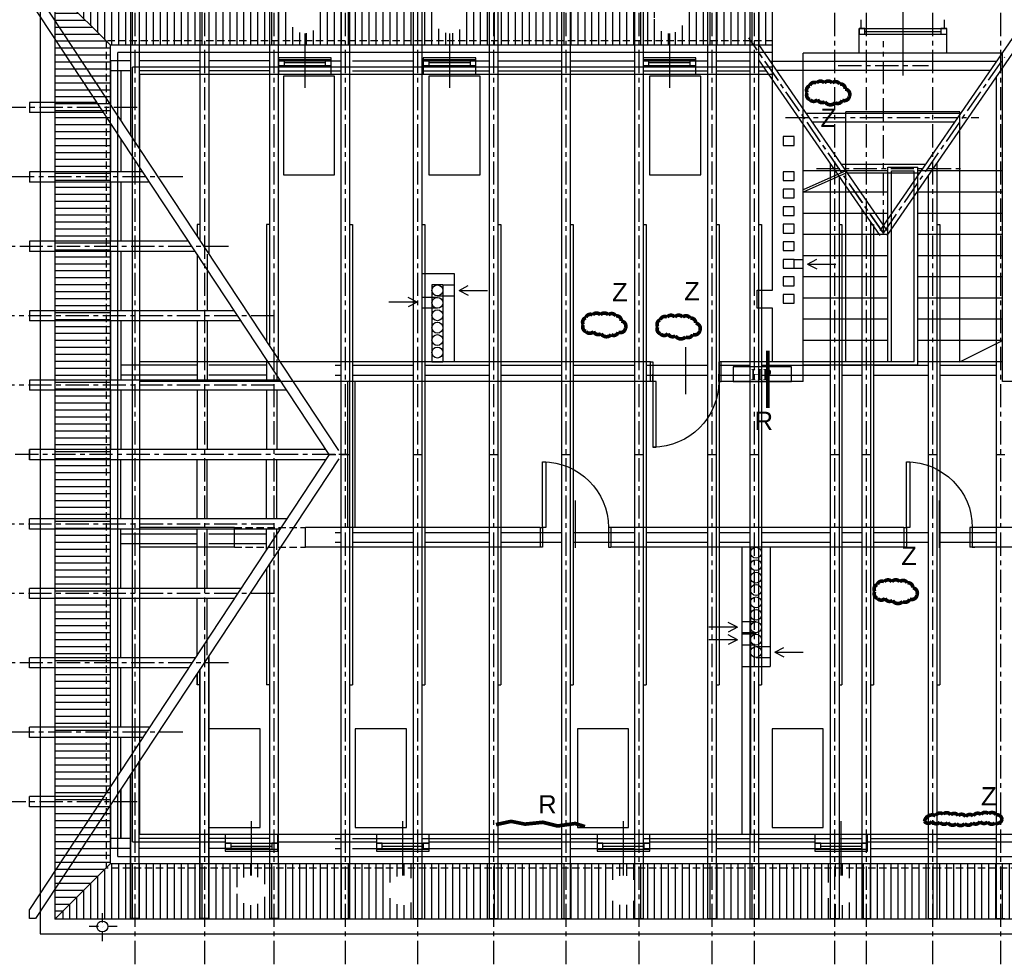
# Model space of a CAD drawing. Header units: millimetres. Extents: x 215282 to 249074, y 9058 to 27069.
# Tile 19 of 51: x 230162 to 231510, y 15009 to 16294. Entities that reach past the tile are written whole.
import ezdxf

# ---------------------------------------------------------------- set-up
doc = ezdxf.new("R2010")
doc.units = ezdxf.units.MM
for name, pattern in [('CENTER', [50.8, 31.75, -6.35, 6.35, -6.35]), ('DASHDOT', [25.4, 12.7, -6.35, 0, -6.35]), ('DASHED', [0.75, 0.5, -0.25])]:
    doc.linetypes.add(name, pattern=pattern)
for name, color, linetype in [('01-HM_podstawowa', 8, 'Continuous'), ('02-HM_osie', 8, 'CENTER'), ('A_inwentaryzacja', 8, 'Continuous'), ('USZKODZENIA', 4, 'Continuous')]:
    doc.layers.add(name, color=color, linetype=linetype)
doc.styles.add('ARIAL', font='arial.ttf')
doc.styles.add('k.f.', font='times.ttf', dxfattribs={"oblique": 10, "height": 15})
pattern_1 = [(90, (14908.996, -9348.186), (-9.525, 0), [])]

# ---------------------------------------------------------------- blocks, each defined once
blk = doc.blocks.new('strzałka')
for q in [(-15.7, -8.9), (-41.8, -15.4), (-15.7, -21.9)]:
    blk.add_line((-3, -15.4), q)
blk = doc.blocks.new('*U302')
for p, q in [((-900, 0), (-900, 100)), ((0, 0), (0, 100))]:
    blk.add_line(p, q)
blk.add_lwpolyline([(0, 0), (0, -900), (-43.75, -900), (-43.75, 0)], close=True)
blk.add_arc((0, 0), 900, 180, 270)
blk = doc.blocks.new('*U303')
for p, q in [((0, 0), (0, -100)), ((-900, 0), (-900, -100))]:
    blk.add_line(p, q)
blk.add_lwpolyline([(0, 0), (0, 900), (-43.75, 900), (-43.75, 0)], close=True)
blk.add_arc((0, 0), 900, 90, 180)
blk = doc.blocks.new('rokwie')
at = {"layer": '01-HM_podstawowa', "color": 3}
for p, q in [((221715.37, 19454.93), (221300.34, 20084.29)), ((221430.46, 20084.29), (221430.46, 19886.97)), ((221442.46, 20084.29), (221442.46, 19868.77)), ((221525.46, 20084.29), (221525.46, 19742.91)), ((221537.46, 20084.29), (221537.46, 19724.71)), ((221620.46, 20084.29), (221620.46, 19598.85)), ((221632.46, 20084.29), (221632.46, 19580.65)), ((221718.04, 20084.29), (221718.04, 18814.29)), ((221730.04, 20084.29), (221730.04, 18814.29)), ((221817.04, 20084.29), (221817.04, 18814.29)), ((221829.04, 20084.29), (221829.04, 18814.29)), ((221921.04, 20084.29), (221921.04, 18814.29)), ((221933.04, 20084.29), (221933.04, 18814.29)), ((222020.04, 20084.29), (222020.04, 18814.29)), ((222032.04, 20084.29), (222032.04, 18814.29)), ((222120.04, 20084.29), (222120.04, 18814.29)), ((222132.04, 20084.29), (222132.04, 18814.29)), ((222220.04, 20084.29), (222220.04, 18814.29)), ((222232.04, 20084.29), (222232.04, 18814.29)), ((222278.04, 20084.29), (222278.04, 18814.29)), ((222290.04, 20084.29), (222290.04, 18814.29)), ((221702.32, 19449.29), (221291.96, 20071.57)), ((222290.04, 20010.76), (222465.64, 19755.84)), ((222636.83, 20018.69), (222455.76, 19755.84)), ((222646.71, 20011.88), (222465.64, 19749.03)), ((221403.22, 19988.11), (221403.22, 19928.28)), ((221430.46, 19988.11), (221403.22, 19988.11)), ((221525.46, 19988.11), (221442.46, 19988.11)), ((221620.46, 19988.11), (221537.46, 19988.11)), ((221632.46, 19988.11), (221718.04, 19988.11)), ((221734.04, 19988.11), (221817.04, 19988.11)), ((221829.04, 19988.11), (221921.04, 19988.11)), ((221933.04, 19988.11), (222020.04, 19988.11)), ((222032.04, 19988.11), (222120.04, 19988.11)), ((222132.04, 19988.11), (222220.04, 19988.11)), ((222232.04, 19988.11), (222278.04, 19988.11)), ((222290.04, 19989.61), (222455.76, 19749.03)), ((222290.04, 19988.11), (222291.07, 19988.11)), ((222305.96, 19987.64), (222615.44, 19987.64)), ((221430.46, 19974.61), (221403.22, 19974.61)), ((221417.22, 19974.61), (221417.22, 19907.05)), ((221525.46, 19974.61), (221442.46, 19974.61)), ((221620.46, 19974.61), (221537.46, 19974.61)), ((221632.46, 19974.61), (221718.04, 19974.61)), ((221734.04, 19974.61), (221817.04, 19974.61)), ((221829.04, 19974.61), (221921.04, 19974.61)), ((221933.04, 19974.61), (222020.04, 19974.61)), ((222032.04, 19974.61), (222120.04, 19974.61)), ((222132.04, 19974.61), (222220.04, 19974.61)), ((222232.04, 19974.61), (222278.04, 19974.61)), ((222290.04, 19974.61), (222300.37, 19974.61)), ((222314.23, 19975.64), (222607.18, 19975.64)), ((222615.04, 19965.9), (222615.04, 18814.29)), ((221384.47, 19931.29), (221291.96, 19931.29)), ((221291.96, 19931.29), (221291.96, 19917.29)), ((221393.7, 19917.29), (221291.96, 19917.29)), ((222354.77, 19916.8), (222566.64, 19916.8)), ((221403.22, 19902.85), (221403.22, 19836.29)), ((222363.03, 19904.8), (222558.37, 19904.8)), ((221417.22, 19881.62), (221417.22, 19836.29)), ((222534.04, 19848.32), (222534.04, 18814.29)), ((221447.11, 19836.29), (221291.96, 19836.29)), ((221291.96, 19836.29), (221291.96, 19822.29)), ((222388.04, 19847.34), (222388.04, 18814.29)), ((222402.99, 19846.8), (222518.42, 19846.8)), ((222411.25, 19834.8), (222510.15, 19834.8)), ((221456.35, 19822.29), (221291.96, 19822.29)), ((221403.22, 19822.29), (221403.22, 19741.29)), ((221417.22, 19822.29), (221417.22, 19741.29)), ((222400.04, 19829.92), (222400.04, 18814.29)), ((222522.04, 19830.9), (222522.04, 18814.29)), ((222431.04, 19784.92), (222431.04, 18814.29)), ((222443.04, 19767.5), (222443.04, 18814.29)), ((221525.46, 19764.29), (221521.46, 19764.29)), ((221521.46, 19764.29), (221521.46, 19748.98)), ((221620.46, 19764.29), (221616.46, 19764.29)), ((221616.46, 19764.29), (221616.46, 19604.91)), ((221730.04, 19764.29), (221734.04, 19764.29)), ((221734.04, 19764.29), (221734.04, 19134.29)), ((221829.04, 19764.29), (221833.04, 19764.29)), ((221833.04, 19764.29), (221833.04, 19134.29)), ((221933.04, 19764.29), (221937.04, 19764.29)), ((221937.04, 19764.29), (221937.04, 19134.29)), ((222032.04, 19764.29), (222036.04, 19764.29)), ((222036.04, 19764.29), (222036.04, 19134.29)), ((222132.04, 19764.29), (222136.04, 19764.29)), ((222136.04, 19764.29), (222136.04, 19134.29)), ((222232.04, 19764.29), (222236.04, 19764.29)), ((222236.04, 19764.29), (222236.04, 19134.29)), ((222290.04, 19764.29), (222294.04, 19764.29)), ((222294.04, 19764.29), (222294.04, 19134.29)), ((222400.04, 19764.29), (222404.04, 19764.29)), ((222404.04, 19764.29), (222404.04, 19134.29)), ((222443.04, 19764.29), (222447.04, 19764.29)), ((222447.04, 19764.29), (222447.04, 19134.29)), ((222534.04, 19764.29), (222538.04, 19764.29)), ((222538.04, 19764.29), (222538.04, 19134.29)), ((221509.76, 19741.29), (221291.96, 19741.29)), ((221291.96, 19741.29), (221291.96, 19727.29)), ((221518.99, 19727.29), (221291.96, 19727.29)), ((221403.22, 19727.29), (221403.22, 19646.29)), ((221417.22, 19727.29), (221417.22, 19646.29)), ((221521.46, 19723.54), (221521.46, 19646.29)), ((221535.46, 19723.54), (221535.46, 19646.29)), ((221572.41, 19646.29), (221291.96, 19646.29)), ((221291.96, 19646.29), (221291.96, 19632.29)), ((221581.64, 19632.29), (221291.96, 19632.29)), ((221403.22, 19632.29), (221403.22, 19551.29)), ((221417.22, 19632.29), (221417.22, 19551.29)), ((221521.46, 19632.29), (221521.46, 19551.29)), ((221535.46, 19632.29), (221535.46, 19551.29)), ((221616.46, 19579.48), (221616.46, 19551.29)), ((221630.46, 19579.48), (221630.46, 19551.29)), ((221521.46, 19571.55), (221417.22, 19571.55)), ((221616.46, 19571.55), (221537.46, 19571.55)), ((221710.53, 19571.55), (221718.04, 19571.55)), ((221734.04, 19571.55), (221817.04, 19571.55)), ((221833.04, 19571.55), (221921.04, 19571.55)), ((221937.04, 19571.55), (222020.04, 19571.55)), ((222036.04, 19571.55), (222120.04, 19571.55)), ((222136.04, 19571.55), (222220.04, 19571.55)), ((222236.04, 19571.55), (222278.04, 19571.55)), ((222294.04, 19571.55), (222388.04, 19571.55)), ((222404.04, 19571.55), (222431.04, 19571.55)), ((222447.04, 19571.55), (222522.04, 19571.55)), ((222538.04, 19571.55), (222615.04, 19571.55)), ((221521.46, 19558.03), (221417.22, 19558.03)), ((221616.46, 19558.03), (221537.46, 19558.03)), ((221710.53, 19558.03), (221718.04, 19558.03)), ((221734.04, 19558.03), (221817.04, 19558.03)), ((221833.04, 19558.03), (221921.04, 19558.03)), ((221937.04, 19558.03), (222020.04, 19558.03)), ((222036.04, 19558.03), (222120.04, 19558.03)), ((222136.04, 19558.03), (222220.04, 19558.03)), ((222236.04, 19558.03), (222278.04, 19558.03)), ((222294.04, 19558.03), (222388.04, 19558.03)), ((222404.04, 19558.03), (222431.04, 19558.03)), ((222447.04, 19558.03), (222522.04, 19558.03)), ((222538.04, 19558.03), (222615.04, 19558.03)), ((221635.05, 19551.29), (221291.96, 19551.29)), ((221291.96, 19551.29), (221291.96, 19537.29)), ((221644.29, 19537.29), (221291.96, 19537.29)), ((221403.22, 19537.29), (221403.22, 19456.29)), ((221417.22, 19537.29), (221417.22, 19456.29)), ((221521.46, 19537.29), (221521.46, 19456.29)), ((221535.46, 19537.29), (221535.46, 19456.29)), ((221616.46, 19537.29), (221616.46, 19456.29)), ((221630.46, 19537.29), (221630.46, 19456.29)), ((221697.7, 19456.29), (221291.96, 19456.29)), ((221291.96, 19456.29), (221291.96, 19442.29)), ((221291.96, 19442.29), (221291.96, 19456.29)), ((221702.32, 19449.29), (221291.96, 18827)), ((221702.32, 19449.29), (221711.37, 19449.29)), ((221727.37, 19449.29), (221715.37, 19449.29)), ((221718.04, 19449.29), (221730.04, 19449.29)), ((221817.04, 19449.29), (221829.04, 19449.29)), ((221921.04, 19449.29), (221933.04, 19449.29)), ((222020.04, 19449.29), (222032.04, 19449.29)), ((222120.04, 19449.29), (222132.04, 19449.29)), ((222220.04, 19449.29), (222232.04, 19449.29)), ((222278.04, 19449.29), (222290.04, 19449.29)), ((222388.04, 19449.29), (222400.04, 19449.29)), ((222431.04, 19449.29), (222443.04, 19449.29)), ((222522.04, 19449.29), (222534.04, 19449.29)), ((222615.04, 19449.29), (222627.04, 19449.29)), ((221697.7, 19442.29), (221291.96, 19442.29)), ((221715.37, 19443.65), (221300.34, 18814.29)), ((221403.22, 19361.29), (221403.22, 19442.29)), ((221417.22, 19361.29), (221417.22, 19442.29)), ((221521.46, 19361.29), (221521.46, 19442.29)), ((221535.46, 19361.29), (221535.46, 19442.29)), ((221616.46, 19361.29), (221616.46, 19442.29)), ((221630.46, 19361.29), (221630.46, 19442.29)), ((221644.29, 19361.29), (221291.96, 19361.29)), ((221291.96, 19347.29), (221291.96, 19361.29)), ((221635.05, 19347.29), (221291.96, 19347.29)), ((221403.22, 19266.29), (221403.22, 19347.29)), ((221417.22, 19266.29), (221417.22, 19347.29)), ((221521.46, 19340.54), (221417.22, 19340.54)), ((221521.46, 19266.29), (221521.46, 19347.29)), ((221535.46, 19266.29), (221535.46, 19347.29)), ((221616.46, 19340.54), (221537.46, 19340.54)), ((221616.46, 19319.09), (221616.46, 19347.29)), ((221630.46, 19319.09), (221630.46, 19347.29)), ((221710.53, 19342.79), (221718.04, 19342.79)), ((221734.04, 19342.79), (221817.04, 19342.79)), ((221833.04, 19342.79), (221921.04, 19342.79)), ((221937.04, 19342.79), (222020.04, 19342.79)), ((222036.04, 19342.79), (222120.04, 19342.79)), ((222136.04, 19342.79), (222220.04, 19342.79)), ((222236.04, 19342.79), (222278.04, 19342.79)), ((222294.04, 19342.79), (222388.04, 19342.79)), ((222404.04, 19342.79), (222431.04, 19342.79)), ((222447.04, 19342.79), (222522.04, 19342.79)), ((222538.04, 19342.79), (222615.04, 19342.79)), ((221521.46, 19327.02), (221417.22, 19327.02)), ((221616.46, 19327.02), (221537.46, 19327.02)), ((221710.53, 19329.29), (221718.04, 19329.29)), ((221734.04, 19329.29), (221817.04, 19329.29)), ((221833.04, 19329.29), (221921.04, 19329.29)), ((221937.04, 19329.29), (222020.04, 19329.29)), ((222036.04, 19329.29), (222120.04, 19329.29)), ((222136.04, 19329.29), (222220.04, 19329.29)), ((222236.04, 19329.29), (222278.04, 19329.29)), ((222294.04, 19329.29), (222388.04, 19329.29)), ((222404.04, 19329.29), (222431.04, 19329.29)), ((222447.04, 19329.29), (222522.04, 19329.29)), ((222538.04, 19329.29), (222615.04, 19329.29)), ((221632.46, 19317.92), (221632.46, 18814.29)), ((221620.46, 19299.73), (221620.46, 18814.29)), ((221616.46, 19293.66), (221616.46, 19134.29)), ((221581.64, 19266.29), (221291.96, 19266.29)), ((221291.96, 19252.29), (221291.96, 19266.29)), ((221572.41, 19252.29), (221291.96, 19252.29)), ((221403.22, 19171.29), (221403.22, 19252.29)), ((221417.22, 19171.29), (221417.22, 19252.29)), ((221521.46, 19175.03), (221521.46, 19252.29)), ((221535.46, 19175.03), (221535.46, 19252.29)), ((221518.99, 19171.29), (221291.96, 19171.29)), ((221291.96, 19157.29), (221291.96, 19171.29)), ((221537.46, 19173.86), (221537.46, 18814.29)), ((221537.46, 18814.29), (221537.46, 19173.86)), ((221509.76, 19157.29), (221291.96, 19157.29)), ((221403.22, 19076.29), (221403.22, 19157.29)), ((221417.22, 19076.29), (221417.22, 19157.29)), ((221521.46, 19149.6), (221521.46, 19134.29)), ((221521.46, 19134.29), (221521.46, 19149.6)), ((221525.46, 19155.66), (221525.46, 18814.29)), ((221525.46, 18814.29), (221525.46, 19155.66)), ((221525.46, 19134.29), (221521.46, 19134.29)), ((221525.46, 19134.29), (221521.46, 19134.29)), ((221620.46, 19134.29), (221616.46, 19134.29)), ((221620.46, 19134.29), (221616.46, 19134.29)), ((221730.04, 19134.29), (221734.04, 19134.29)), ((221829.04, 19134.29), (221833.04, 19134.29)), ((221933.04, 19134.29), (221937.04, 19134.29)), ((222032.04, 19134.29), (222036.04, 19134.29)), ((222132.04, 19134.29), (222136.04, 19134.29)), ((222232.04, 19134.29), (222236.04, 19134.29)), ((222290.04, 19134.29), (222294.04, 19134.29)), ((222400.04, 19134.29), (222404.04, 19134.29)), ((222443.04, 19134.29), (222447.04, 19134.29)), ((222534.04, 19134.29), (222538.04, 19134.29)), ((221456.35, 19076.29), (221291.96, 19076.29)), ((221291.96, 19062.29), (221291.96, 19076.29)), ((221447.11, 19062.29), (221291.96, 19062.29)), ((221403.22, 18995.73), (221403.22, 19062.29)), ((221417.22, 19016.96), (221417.22, 19062.29)), ((221442.46, 18814.29), (221442.46, 19029.8)), ((221430.46, 19011.6), (221430.46, 18814.29)), ((221430.46, 18814.29), (221430.46, 19011.6)), ((221417.22, 18991.53), (221417.22, 18923.97)), ((221417.22, 18923.97), (221417.22, 18991.53)), ((221393.7, 18981.29), (221291.96, 18981.29)), ((221291.96, 18967.29), (221291.96, 18981.29)), ((221384.47, 18967.29), (221291.96, 18967.29)), ((221403.22, 18970.3), (221403.22, 18910.47)), ((221403.22, 18910.47), (221403.22, 18970.3)), ((221430.46, 18923.97), (221403.22, 18923.97)), ((221525.46, 18923.97), (221442.46, 18923.97)), ((221620.46, 18923.97), (221537.46, 18923.97)), ((221710.53, 18923.97), (221718.04, 18923.97)), ((221734.04, 18923.97), (221817.04, 18923.97)), ((221829.04, 18923.97), (221921.04, 18923.97)), ((221933.04, 18923.97), (222020.04, 18923.97)), ((222032.04, 18923.97), (222120.04, 18923.97)), ((222132.04, 18923.97), (222220.04, 18923.97)), ((222232.04, 18923.97), (222278.04, 18923.97)), ((222290.04, 18923.97), (222388.04, 18923.97)), ((222400.04, 18923.97), (222431.04, 18923.97)), ((222443.04, 18923.97), (222522.04, 18923.97)), ((222534.04, 18923.97), (222615.04, 18923.97)), ((221430.46, 18910.47), (221403.22, 18910.47)), ((221525.46, 18910.47), (221442.46, 18910.47)), ((221620.46, 18910.47), (221537.46, 18910.47)), ((221710.53, 18910.47), (221718.04, 18910.47)), ((221734.04, 18910.47), (221817.04, 18910.47)), ((221829.04, 18910.47), (221921.04, 18910.47)), ((221933.04, 18910.47), (222020.04, 18910.47)), ((222032.04, 18910.47), (222120.04, 18910.47)), ((222132.04, 18910.47), (222220.04, 18910.47)), ((222232.04, 18910.47), (222278.04, 18910.47)), ((222290.04, 18910.47), (222388.04, 18910.47)), ((222400.04, 18910.47), (222431.04, 18910.47)), ((222443.04, 18910.47), (222522.04, 18910.47)), ((222534.04, 18910.47), (222615.04, 18910.47)), ((221291.96, 18814.29), (221291.96, 18827)), ((221300.34, 18814.29), (221291.96, 18814.29)), ((221442.46, 18814.29), (221430.46, 18814.29)), ((221442.46, 18814.29), (221430.46, 18814.29)), ((221537.46, 18814.29), (221525.46, 18814.29)), ((221537.46, 18814.29), (221525.46, 18814.29)), ((221632.46, 18814.29), (221620.46, 18814.29)), ((221632.46, 18814.29), (221620.46, 18814.29)), ((221718.04, 18814.29), (221730.04, 18814.29)), ((221817.04, 18814.29), (221829.04, 18814.29)), ((221921.04, 18814.29), (221933.04, 18814.29)), ((222020.04, 18814.29), (222032.04, 18814.29)), ((222120.04, 18814.29), (222132.04, 18814.29)), ((222220.04, 18814.29), (222232.04, 18814.29)), ((222278.04, 18814.29), (222290.04, 18814.29)), ((222388.04, 18814.29), (222400.04, 18814.29)), ((222431.04, 18814.29), (222443.04, 18814.29)), ((222522.04, 18814.29), (222534.04, 18814.29)), ((222615.04, 18814.29), (222627.04, 18814.29))]:
    blk.add_line(p, q, dxfattribs=at)
at = {"layer": '02-HM_osie'}
for p, q in [((221436.46, 20206.24), (221436.46, 18680.48)), ((221531.46, 20206.24), (221531.46, 18680.48)), ((221626.46, 20206.24), (221626.46, 18680.48)), ((221724.04, 20206.24), (221724.04, 18680.48)), ((221823.04, 20206.24), (221823.04, 18680.48)), ((221927.04, 20206.24), (221927.04, 18680.48)), ((222026.04, 20206.24), (222026.04, 18680.48)), ((222126.04, 20206.24), (222126.04, 18680.48)), ((222226.04, 20206.24), (222226.04, 18680.48)), ((222284.04, 20206.24), (222284.04, 18680.48)), ((222394.04, 20206.24), (222394.04, 18680.48)), ((222437.04, 20206.24), (222437.04, 18680.48)), ((222528.04, 20206.24), (222528.04, 18680.48)), ((222621.04, 20206.24), (222621.04, 18680.48)), ((222460.7, 19752.43), (222276.7, 20019.54)), ((222461.32, 19752.15), (222279.64, 20015.29)), ((222460.7, 19753.04), (222460.7, 20015.29)), ((222460.7, 19752.43), (222627.04, 19993.9)), ((222398.85, 19981.64), (222522.55, 19981.64)), ((221439.35, 19924.29), (221260.78, 19924.29)), ((222326.94, 19910.8), (222591.39, 19910.8)), ((222369.25, 19840.8), (222570.69, 19840.8)), ((221502, 19829.29), (221260.78, 19829.29)), ((221564.64, 19734.29), (221260.78, 19734.29)), ((221627.29, 19639.29), (221260.78, 19639.29)), ((221627.29, 19544.29), (221260.78, 19544.29)), ((221710.7, 19449.29), (221260.78, 19449.29)), ((221627.29, 19354.29), (221260.78, 19354.29)), ((221627.29, 19259.29), (221260.78, 19259.29)), ((221564.64, 19164.29), (221260.78, 19164.29)), ((221502, 19069.29), (221260.78, 19069.29)), ((221439.35, 18974.29), (221260.78, 18974.29))]:
    blk.add_line(p, q, dxfattribs=at)

msp = doc.modelspace()

# ---------------------------------------------------------------- hatches: boundary and pattern name
at = {"layer": 'A_inwentaryzacja', "ltscale": 3}
h = msp.add_hatch(dxfattribs=at)
h.set_pattern_fill('ANSI31', color=256, scale=3, angle=45)
h.set_pattern_definition(pattern_1)
h.paths.add_polyline_path([(230532.23, 16295.22, -1), (230572.8, 16295.22, -0.4142136), (230552.51, 16274.93), (230552.51, 16264.68), (230750.6, 16264.68), (230750.6, 16274.93, -0.4142136), (230730.32, 16295.22, -1), (230770.89, 16295.22, -0.4142136), (230750.6, 16274.93), (230750.6, 16264.68), (231051.51, 16264.68), (231051.51, 16274.93, -0.4142136), (231031.23, 16295.22, -1), (231071.8, 16295.22, -0.4142136), (231051.51, 16274.93), (231051.51, 16264.68), (231192.51, 16264.68), (231192.51, 16334.68), (230210.51, 16334.68), (230280.51, 16264.68), (230552.51, 16264.68), (230552.51, 16274.93, -0.4142136)])
h.paths.add_polyline_path([(230552.51, 16264.68), (230280.51, 16264.68), (230286.51, 16258.68), (230552.51, 16258.68)])
h.paths.add_polyline_path([(230750.6, 16264.68), (230552.51, 16264.68), (230552.51, 16258.68), (230750.6, 16258.68)])
h.paths.add_polyline_path([(231051.51, 16264.68), (230750.6, 16264.68), (230750.6, 16258.68), (231051.51, 16258.68)])
h.paths.add_polyline_path([(231192.51, 16264.68), (231051.51, 16264.68), (231051.51, 16258.68), (231192.51, 16258.68)])
h = msp.add_hatch(dxfattribs=at)
h.set_pattern_fill('ANSI31', color=256, scale=3, angle=135)
h.set_pattern_definition([(180, (14908.996, -9348.186), (-9e-16, -9.525), [])])
h.paths.add_polyline_path([(230280.51, 16264.68), (230210.51, 16334.68), (230210.51, 15062.68), (230280.51, 15132.68)])
h.paths.add_polyline_path([(230286.51, 16258.68), (230280.51, 16264.68), (230280.51, 15132.68), (230286.51, 15138.68)])
h = msp.add_hatch(dxfattribs=at)
h.set_pattern_fill('ANSI31', color=256, scale=3, angle=45)
h.set_pattern_definition(pattern_1)
h.paths.add_polyline_path([(230666.23, 15102.15, -0.4142136), (230686.51, 15122.44), (230686.51, 15132.68), (230479.51, 15132.68), (230479.51, 15122.44, -0.4142136), (230499.8, 15102.15, -1), (230459.23, 15102.15, -0.4142136), (230479.51, 15122.44), (230479.51, 15132.68), (230280.51, 15132.68), (230210.51, 15062.68), (233302.51, 15062.68), (233372.51, 15132.68), (233093.51, 15132.68), (233093.51, 15122.44, -0.4142136), (233113.8, 15102.15, -1), (233073.23, 15102.15, -0.4142136), (233093.51, 15122.44), (233093.51, 15132.68), (232895.51, 15132.68), (232895.51, 15122.44, -0.4142136), (232915.8, 15102.15, -1), (232875.23, 15102.15, -0.4142136), (232895.51, 15122.44), (232895.51, 15132.68), (232490.51, 15132.68), (232490.51, 15122.44, -0.4142136), (232510.8, 15102.15, -1), (232470.23, 15102.15, -0.4142136), (232490.51, 15122.44), (232490.51, 15132.68), (232199.51, 15132.68), (232199.51, 15122.44, -0.4142136), (232219.8, 15102.15, -1), (232179.23, 15102.15, -0.4142136), (232199.51, 15122.44), (232199.51, 15132.68), (231586.51, 15132.68), (231586.51, 15122.44, -0.4142136), (231606.8, 15102.15, -1), (231566.23, 15102.15, -0.4142136), (231586.51, 15122.44), (231586.51, 15132.68), (231286.51, 15132.68), (231286.51, 15122.44, -0.4142136), (231306.8, 15102.15, -1), (231266.23, 15102.15, -0.4142136), (231286.51, 15122.44), (231286.51, 15132.68), (230988.51, 15132.68), (230988.51, 15122.44, -0.4142136), (231008.8, 15102.15, -1), (230968.23, 15102.15, -0.4142136), (230988.51, 15122.44), (230988.51, 15132.68), (230686.51, 15132.68), (230686.51, 15122.44, -0.4142136), (230706.8, 15102.15, -1)])
h.paths.add_polyline_path([(230479.51, 15138.68), (230286.51, 15138.68), (230280.51, 15132.68), (230479.51, 15132.68)])
h.paths.add_polyline_path([(230686.51, 15138.68), (230479.51, 15138.68), (230479.51, 15132.68), (230686.51, 15132.68)])
h.paths.add_polyline_path([(230988.51, 15138.68), (230686.51, 15138.68), (230686.51, 15132.68), (230988.51, 15132.68)])
h.paths.add_polyline_path([(231286.51, 15138.68), (230988.51, 15138.68), (230988.51, 15132.68), (231286.51, 15132.68)])
h.paths.add_polyline_path([(231586.51, 15138.68), (231286.51, 15138.68), (231286.51, 15132.68), (231586.51, 15132.68)])
h.paths.add_polyline_path([(232199.51, 15138.68), (231586.51, 15138.68), (231586.51, 15132.68), (232199.51, 15132.68)])
h.paths.add_polyline_path([(232490.51, 15138.68), (232199.51, 15138.68), (232199.51, 15132.68), (232490.51, 15132.68)])
h.paths.add_polyline_path([(232895.51, 15138.68), (232490.51, 15138.68), (232490.51, 15132.68), (232895.51, 15132.68)])
h.paths.add_polyline_path([(233093.51, 15138.68), (232895.51, 15138.68), (232895.51, 15132.68), (233093.51, 15132.68)])
h.paths.add_polyline_path([(233378.51, 15138.68), (233093.51, 15138.68), (233093.51, 15132.68), (233372.51, 15132.68)])

# ---------------------------------------------------------------- linework, layer by layer
for p, q in [((230190.51, 16354.68), (230190.51, 15042.68)), ((231192.51, 15923.68), (231192.51, 16354.68)), ((231371.01, 16355.26), (231371.01, 16217.16)), ((230210.51, 16334.68), (230210.51, 15062.68)), ((230286.51, 16258.68), (230210.51, 16334.68)), ((231314.01, 16281.68), (231314.01, 16293.68)), ((231428.01, 16281.68), (231428.01, 16293.68)), ((231311.01, 16247.68), (231311.01, 16281.68)), ((231311.01, 16281.68), (231431.01, 16281.68)), ((231319.01, 16277.68), (231423.01, 16277.68)), ((231431.01, 16247.68), (231431.01, 16281.68)), ((230552.51, 16274.93), (230552.51, 16200.63)), ((230750.6, 16274.93), (230750.6, 16200.63)), ((231051.51, 16274.93), (231051.51, 16200.63)), ((231311.01, 16273.68), (231431.01, 16273.68)), ((231192.51, 16258.68), (230286.51, 16258.68)), ((230286.51, 15138.68), (230286.51, 16258.68)), ((231192.51, 16248.68), (230296.51, 16248.68)), ((230296.51, 15148.68), (230296.51, 16248.68)), ((230588.51, 16241.68), (230516.51, 16241.68)), ((230516.51, 16241.68), (230516.51, 16218.68)), ((230588.51, 16238.68), (230516.51, 16238.68)), ((230588.51, 16218.68), (230588.51, 16241.68)), ((230786.6, 16241.68), (230714.6, 16241.68)), ((230714.6, 16241.68), (230714.6, 16218.68)), ((230786.6, 16238.68), (230714.6, 16238.68)), ((230786.6, 16218.68), (230786.6, 16241.68)), ((231087.51, 16241.68), (231015.51, 16241.68)), ((231015.51, 16241.68), (231015.51, 16218.68)), ((231087.51, 16238.68), (231015.51, 16238.68)), ((231087.51, 16218.68), (231087.51, 16241.68)), ((231234.51, 15798.68), (231234.51, 16247.68)), ((231507.51, 16247.68), (231234.51, 16247.68)), ((231507.51, 15798.68), (231507.51, 16247.68)), ((231192.51, 16228.68), (230316.51, 16228.68)), ((230316.51, 15168.68), (230316.51, 16228.68)), ((230588.51, 16230.68), (230516.51, 16230.68)), ((230580.51, 16234.68), (230524.51, 16234.68)), ((230714.6, 16228.68), (230588.51, 16228.68)), ((230786.6, 16230.68), (230714.6, 16230.68)), ((230778.6, 16234.68), (230722.6, 16234.68)), ((231015.51, 16228.68), (230786.6, 16228.68)), ((231087.51, 16230.68), (231015.51, 16230.68)), ((231079.51, 16234.68), (231023.51, 16234.68)), ((231192.51, 16228.68), (231087.51, 16228.68)), ((231192.51, 16218.68), (230326.51, 16218.68)), ((230326.51, 15178.68), (230326.51, 16218.68)), ((231293.01, 15825.68), (231293.01, 16167.68)), ((231449.01, 16167.68), (231293.01, 16167.68)), ((231449.01, 15825.68), (231449.01, 16167.68)), ((231350.51, 15825.68), (231350.51, 16091.68)), ((231350.51, 16091.68), (231391.51, 16091.68)), ((231391.51, 15820.68), (231391.51, 16091.68)), ((231350.51, 16086.68), (231234.51, 16086.68)), ((231293.01, 16086.68), (231234.51, 16060.85)), ((231293.01, 16083.52), (231234.51, 16057.68)), ((231355.51, 15825.68), (231355.51, 16086.68)), ((231355.51, 16086.68), (231386.51, 16086.68)), ((231386.51, 15825.68), (231386.51, 16086.68)), ((231507.51, 16086.68), (231391.51, 16086.68)), ((231350.51, 16057.68), (231234.51, 16057.68)), ((231507.51, 16057.68), (231391.51, 16057.68)), ((231350.51, 16028.68), (231234.51, 16028.68)), ((231507.51, 16028.68), (231391.51, 16028.68)), ((231350.51, 15999.68), (231234.51, 15999.68)), ((231507.51, 15999.68), (231391.51, 15999.68)), ((231350.51, 15970.68), (231234.51, 15970.68)), ((231507.51, 15970.68), (231391.51, 15970.68)), ((231222.01, 15965.68), (231234.51, 15965.68)), ((230757.51, 15945.68), (230712.51, 15945.68)), ((230712.51, 15945.68), (230712.51, 15825.68)), ((230757.51, 15825.68), (230757.51, 15945.68)), ((231222.01, 15953.68), (231234.51, 15953.68)), ((231350.51, 15941.68), (231234.51, 15941.68)), ((231507.51, 15941.68), (231391.51, 15941.68)), ((230741.51, 15930.68), (230726.51, 15930.68)), ((230726.51, 15930.68), (230726.51, 15825.68)), ((230741.51, 15930.68), (230741.51, 15825.68)), ((230741.51, 15930.68), (230757.51, 15930.68)), ((230734.01, 15913.69), (230712.51, 15913.69)), ((230734.01, 15915.69), (230757.51, 15915.69)), ((231171.51, 15898.68), (231171.51, 15923.68)), ((231171.51, 15923.68), (231192.51, 15923.68)), ((231350.51, 15912.68), (231234.51, 15912.68)), ((231507.51, 15912.68), (231391.51, 15912.68)), ((230734.01, 15898.69), (230712.51, 15898.69)), ((231192.51, 15898.68), (231171.51, 15898.68)), ((231192.51, 15825.68), (231192.51, 15898.68)), ((231350.51, 15883.68), (231234.51, 15883.68)), ((231507.51, 15883.68), (231391.51, 15883.68)), ((231350.51, 15854.68), (231234.51, 15854.68)), ((231507.51, 15854.68), (231391.51, 15854.68)), ((231449.01, 15825.68), (231507.51, 15854.68)), ((231074.01, 15781.04), (231074.01, 15845.46)), ((230757.51, 15825.68), (230326.51, 15825.68)), ((230726.51, 15825.68), (230741.51, 15825.68)), ((231025.51, 15825.68), (230757.51, 15825.68)), ((231025.51, 15798.68), (231025.51, 15825.68)), ((231234.51, 15825.68), (231122.51, 15825.68)), ((231122.51, 15798.68), (231122.51, 15825.68)), ((231386.51, 15825.68), (231234.51, 15825.68)), ((231391.51, 15820.68), (231234.51, 15820.68)), ((231507.51, 15825.68), (231391.51, 15825.68)), ((231025.51, 15798.68), (230326.51, 15798.68)), ((230611.51, 15598.68), (230611.51, 15798.68)), ((230621.51, 15598.68), (230621.51, 15798.68)), ((231234.51, 15798.68), (231122.51, 15798.68)), ((231847.51, 15798.68), (231507.51, 15798.68)), ((230923.01, 15571.04), (230923.01, 15635.46)), ((231421.01, 15571.04), (231421.01, 15635.46)), ((230456.51, 15598.68), (230326.51, 15598.68)), ((230456.51, 15571.68), (230456.51, 15598.68)), ((230874.51, 15598.68), (230553.51, 15598.68)), ((230553.51, 15571.68), (230553.51, 15598.68)), ((230874.51, 15598.68), (230874.51, 15571.68)), ((231372.51, 15598.68), (230971.51, 15598.68)), ((230971.51, 15598.68), (230971.51, 15571.68)), ((231372.51, 15598.68), (231372.51, 15571.68)), ((232059.51, 15598.68), (231462.51, 15598.68)), ((231462.51, 15598.68), (231462.51, 15571.68)), ((230456.51, 15571.68), (230326.51, 15571.68)), ((230874.51, 15571.68), (230553.51, 15571.68)), ((231189.51, 15571.68), (230971.51, 15571.68)), ((231150.51, 15571.68), (231150.51, 15178.68)), ((231177.51, 15571.68), (231162.51, 15571.68)), ((231162.51, 15571.68), (231162.51, 15178.68)), ((231177.51, 15571.68), (231177.51, 15408.69)), ((231372.51, 15571.68), (231189.51, 15571.68)), ((231189.51, 15571.68), (231189.51, 15408.69)), ((231879.51, 15571.68), (231462.51, 15571.68)), ((231170.01, 15469.69), (231150.51, 15469.69)), ((231170.01, 15454.69), (231150.51, 15454.69)), ((231170.01, 15452.69), (231150.51, 15452.69)), ((231170.01, 15437.69), (231150.51, 15437.69)), ((231170.01, 15435.69), (231189.51, 15435.69)), ((231170.01, 15420.69), (231189.51, 15420.69)), ((231150.51, 15408.69), (231189.51, 15408.69)), ((230479.51, 15122.44), (230479.51, 15196.74)), ((230686.51, 15122.44), (230686.51, 15196.74)), ((230988.51, 15122.44), (230988.51, 15196.74)), ((231286.51, 15122.44), (231286.51, 15196.74)), ((235064.51, 15178.68), (230326.51, 15178.68)), ((230443.51, 15178.68), (230443.51, 15155.68)), ((230515.51, 15155.68), (230515.51, 15178.68)), ((230650.51, 15178.68), (230650.51, 15155.68)), ((230722.51, 15155.68), (230722.51, 15178.68)), ((230952.51, 15178.68), (230952.51, 15155.68)), ((231024.51, 15155.68), (231024.51, 15178.68)), ((231250.51, 15178.68), (231250.51, 15155.68)), ((231322.51, 15155.68), (231322.51, 15178.68)), ((230316.51, 15168.68), (230443.51, 15168.68)), ((230443.51, 15166.68), (230515.51, 15166.68)), ((230451.51, 15162.68), (230507.51, 15162.68)), ((230515.51, 15168.68), (230650.51, 15168.68)), ((230650.51, 15166.68), (230722.51, 15166.68)), ((230658.51, 15162.68), (230714.51, 15162.68)), ((230722.51, 15168.68), (230952.51, 15168.68)), ((230952.51, 15166.68), (231024.51, 15166.68)), ((230960.51, 15162.68), (231016.51, 15162.68)), ((231024.51, 15168.68), (231250.51, 15168.68)), ((231250.51, 15166.68), (231322.51, 15166.68)), ((231258.51, 15162.68), (231314.51, 15162.68)), ((231322.51, 15168.68), (231550.51, 15168.68)), ((230296.51, 15148.68), (233388.51, 15148.68)), ((230443.51, 15158.68), (230515.51, 15158.68)), ((230443.51, 15155.68), (230515.51, 15155.68)), ((230650.51, 15158.68), (230722.51, 15158.68)), ((230650.51, 15155.68), (230722.51, 15155.68)), ((230952.51, 15158.68), (231024.51, 15158.68)), ((230952.51, 15155.68), (231024.51, 15155.68)), ((231250.51, 15158.68), (231322.51, 15158.68)), ((231250.51, 15155.68), (231322.51, 15155.68)), ((230210.51, 15062.68), (230286.51, 15138.68)), ((230286.51, 15138.68), (233378.51, 15138.68)), ((233418.51, 15062.68), (230210.51, 15062.68)), ((230190.51, 15042.68), (233378.51, 15042.68))]:
    msp.add_line(p, q, dxfattribs=at)
at = {"layer": 'A_inwentaryzacja', "linetype": 'DASHED', "ltscale": 20}
for p, q in [((231192.51, 16264.68), (230280.51, 16264.68)), ((230280.51, 16264.68), (230280.51, 15132.68)), ((230456.51, 15598.68), (230553.51, 15598.68)), ((230456.51, 15571.68), (230553.51, 15571.68)), ((233418.51, 15132.68), (230280.51, 15132.68))]:
    msp.add_line(p, q, dxfattribs=at)
at = {"layer": 'A_inwentaryzacja', "linetype": 'DASHDOT'}
for p, q in [((230275.51, 15032.68), (230275.51, 15072.68)), ((230295.51, 15052.68), (230255.51, 15052.68))]:
    msp.add_line(p, q, dxfattribs=at)
at = {"layer": 'A_inwentaryzacja', "ltscale": 3}
for points in [[(231311.01, 16273.68), (231319.01, 16273.68), (231319.01, 16281.68), (231311.01, 16281.68)], [(231423.01, 16273.68), (231431.01, 16273.68), (231431.01, 16281.68), (231423.01, 16281.68)], [(230516.51, 16230.68), (230524.51, 16230.68), (230524.51, 16238.68), (230516.51, 16238.68)], [(230580.51, 16230.68), (230588.51, 16230.68), (230588.51, 16238.68), (230580.51, 16238.68)], [(230714.6, 16230.68), (230722.6, 16230.68), (230722.6, 16238.68), (230714.6, 16238.68)], [(230778.6, 16230.68), (230786.6, 16230.68), (230786.6, 16238.68), (230778.6, 16238.68)], [(231015.51, 16230.68), (231023.51, 16230.68), (231023.51, 16238.68), (231015.51, 16238.68)], [(231079.51, 16230.68), (231087.51, 16230.68), (231087.51, 16238.68), (231079.51, 16238.68)], [(231222.01, 16121.68), (231222.01, 16133.68), (231207.01, 16133.68), (231207.01, 16121.68)], [(231222.01, 16073.68), (231222.01, 16085.68), (231207.01, 16085.68), (231207.01, 16073.68)], [(231222.01, 16049.68), (231222.01, 16061.68), (231207.01, 16061.68), (231207.01, 16049.68)], [(231222.01, 16025.68), (231222.01, 16037.68), (231207.01, 16037.68), (231207.01, 16025.68)], [(231222.01, 16001.68), (231222.01, 16013.68), (231207.01, 16013.68), (231207.01, 16001.68)], [(231222.01, 15977.68), (231222.01, 15989.68), (231207.01, 15989.68), (231207.01, 15977.68)], [(231222.01, 15953.68), (231222.01, 15965.68), (231207.01, 15965.68), (231207.01, 15953.68)], [(231222.01, 15929.68), (231222.01, 15941.68), (231207.01, 15941.68), (231207.01, 15929.68)], [(231222.01, 15905.68), (231222.01, 15917.68), (231207.01, 15917.68), (231207.01, 15905.68)], [(231138.51, 15798.68), (231218.51, 15798.68), (231218.51, 15818.68), (231138.51, 15818.68)], [(230451.51, 15166.68), (230443.51, 15166.68), (230443.51, 15158.68), (230451.51, 15158.68)], [(230515.51, 15166.68), (230507.51, 15166.68), (230507.51, 15158.68), (230515.51, 15158.68)], [(230658.51, 15166.68), (230650.51, 15166.68), (230650.51, 15158.68), (230658.51, 15158.68)], [(230722.51, 15166.68), (230714.51, 15166.68), (230714.51, 15158.68), (230722.51, 15158.68)], [(230960.51, 15166.68), (230952.51, 15166.68), (230952.51, 15158.68), (230960.51, 15158.68)], [(231024.51, 15166.68), (231016.51, 15166.68), (231016.51, 15158.68), (231024.51, 15158.68)], [(231258.51, 15166.68), (231250.51, 15166.68), (231250.51, 15158.68), (231258.51, 15158.68)], [(231322.51, 15166.68), (231314.51, 15166.68), (231314.51, 15158.68), (231322.51, 15158.68)]]:
    msp.add_lwpolyline(points, close=True, dxfattribs=at)
for points in [[(231025.51, 15825.68), (231029.01, 15825.68), (231029.01, 15798.68), (231025.51, 15798.68)], [(231122.51, 15825.68), (231119.01, 15825.68), (231119.01, 15798.68), (231122.51, 15798.68)], [(230874.51, 15598.68), (230878.01, 15598.68), (230878.01, 15571.68), (230874.51, 15571.68)], [(230971.51, 15598.68), (230968.01, 15598.68), (230968.01, 15571.68), (230971.51, 15571.68)], [(231372.51, 15598.68), (231376.01, 15598.68), (231376.01, 15571.68), (231372.51, 15571.68)], [(231469.51, 15598.68), (231466.01, 15598.68), (231466.01, 15571.68), (231469.51, 15571.68)]]:
    msp.add_lwpolyline(points, dxfattribs=at)
for centre in [(230734.01, 15923.19), (230734.01, 15906.19), (230734.01, 15889.19), (230734.01, 15872.19), (230734.01, 15855.19), (230734.01, 15838.19), (231170.01, 15564.19), (231170.01, 15547.19), (231170.01, 15530.19), (231170.01, 15513.19), (231170.01, 15496.19), (231170.01, 15479.19), (231170.01, 15462.19), (231170.01, 15445.19), (231170.01, 15428.19), (230275.51, 15052.68)]:
    msp.add_circle(centre, 7.5, dxfattribs=at)
at = {"layer": 'USZKODZENIA', "ltscale": 3}
for points in [[(230523.24, 16081.44), (230593.24, 16081.44), (230593.24, 16216.44), (230523.24, 16216.44)], [(230722.37, 16081.44), (230792.37, 16081.44), (230792.37, 16216.44), (230722.37, 16216.44)], [(231024.43, 16081.44), (231094.43, 16081.44), (231094.43, 16216.44), (231024.43, 16216.44)], [(230421.36, 15188.19), (230491.36, 15188.19), (230491.36, 15323.19), (230421.36, 15323.19)], [(230621.62, 15188.19), (230691.62, 15188.19), (230691.62, 15323.19), (230621.62, 15323.19)], [(230925.46, 15188.19), (230995.46, 15188.19), (230995.46, 15323.19), (230925.46, 15323.19)], [(231191.96, 15188.19), (231261.96, 15188.19), (231261.96, 15323.19), (231191.96, 15323.19)]]:
    msp.add_lwpolyline(points, close=True, dxfattribs=at)
at = {"layer": 'USZKODZENIA', "ltscale": 3, "const_width": 5}
for points in [[(231292, 16198.74, 0.5), (231284.44, 16205.57, 0.5), (231274.23, 16206.99, 0.5), (231263.45, 16206.99, 0.5), (231252.96, 16206.99, 0.5), (231243.6, 16203.31, 0.5), (231240.2, 16193.66, 0.5), (231243.89, 16184.31, 0.5), (231254.1, 16184.59, 0.5), (231264.3, 16181.47, 0.5), (231278.2, 16180.05, 0.5), (231287.84, 16183.46, 0.5), (231297.77, 16188.84, 0.5)], [(230985.57, 15881.33, 0.5), (230978.01, 15888.17, 0.5), (230967.8, 15889.58, 0.5), (230957.03, 15889.58, 0.5), (230946.53, 15889.58, 0.5), (230937.18, 15885.9, 0.5), (230933.77, 15876.26, 0.5), (230937.46, 15866.9, 0.5), (230947.67, 15867.18, 0.5), (230957.88, 15864.06, 0.5), (230971.77, 15862.65, 0.5), (230981.41, 15866.05, 0.5), (230991.34, 15871.44, 0.5)], [(231087.38, 15878.34, 0.5), (231079.82, 15885.17, 0.5), (231069.61, 15886.59, 0.5), (231058.84, 15886.59, 0.5), (231048.34, 15886.59, 0.5), (231038.99, 15882.9, 0.5), (231035.58, 15873.26, 0.5), (231039.27, 15863.9, 0.5), (231049.48, 15864.19, 0.5), (231059.69, 15861.07, 0.5), (231073.58, 15859.65, 0.5), (231083.22, 15863.05, 0.5), (231093.15, 15868.44, 0.5)], [(231384.47, 15516.16, 0.5), (231376.91, 15522.99, 0.5), (231366.7, 15524.41, 0.5), (231355.92, 15524.41, 0.5), (231345.43, 15524.41, 0.5), (231336.07, 15520.72, 0.5), (231332.67, 15511.08, 0.5), (231336.36, 15501.72, 0.5), (231346.56, 15502.01, 0.5), (231356.77, 15498.89, 0.5), (231370.67, 15497.47, 0.5), (231380.31, 15500.87, 0.5), (231390.23, 15506.26, 0.5)], [(231400.6, 15196.51, 0.5), (231410.89, 15196.51, 0.5), (231421.68, 15195.53, 0.5), (231432.46, 15195.04, 0.5), (231444.22, 15193.57, 0.5), (231455.5, 15193.57, 0.5), (231466.28, 15194.55, 0.5), (231476.57, 15196.51, 0.5), (231486.87, 15196.02, 0.5), (231497.16, 15194.55, 0.5), (231506.47, 15198.97, 0.5), (231498.63, 15205.34, 0.5), (231488.34, 15206.81, 0.5), (231478.04, 15205.83, 0.5), (231467.26, 15203.87, 0.5), (231456.97, 15202.89, 0.5), (231446.67, 15204.36, 0.5), (231436.38, 15205.34, 0.5), (231426.09, 15206.32, 0.5), (231415.79, 15204.36, 0.5)]]:
    msp.add_lwpolyline(points, format="xyb", close=True, dxfattribs=at)
for points in [[(231186.29, 15840.94), (231186.29, 15762.23)], [(230814.14, 15192.13), (230834.83, 15196.58), (230853.79, 15192.79), (230878.22, 15195.31), (230898.44, 15190.26), (230922.45, 15193.63), (230935.93, 15189.42)]]:
    msp.add_lwpolyline(points, dxfattribs=at)

# ---------------------------------------------------------------- block references
at = {"layer": '01-HM_podstawowa', "color": 1, "ltscale": 3}
msp.add_blockref('rokwie', (8883.55, -3750.83), dxfattribs=at)
at = {"layer": 'A_inwentaryzacja', "ltscale": 3, "rotation": 180}
for p in [(231237.58, 15943.89), (230760.58, 15907.79), (231192.58, 15412.8)]:
    msp.add_blockref('strzałka', p, dxfattribs=at)
at = {"layer": 'A_inwentaryzacja', "ltscale": 3, "xscale": -1, "rotation": 180}
for p in [(230709.43, 15891.8), (231147.43, 15446.8), (231147.43, 15429.8)]:
    msp.add_blockref('strzałka', p, dxfattribs=at)
at = {"layer": 'A_inwentaryzacja', "ltscale": 3, "xscale": -0.1, "yscale": 0.1, "zscale": 0.1}
for name, p in [('*U302', (231029.01, 15798.68)), ('*U303', (230878.01, 15598.68)), ('*U303', (231376.01, 15598.68))]:
    msp.add_blockref(name, p, dxfattribs=at)

# ---------------------------------------------------------------- texts
at = {"layer": 'A_inwentaryzacja', "ltscale": 3, "style": 'k.f.'}
msp.add_text('HP', height=15, dxfattribs=at).set_placement((231162.61, 15800.66))
at = {"layer": 'USZKODZENIA', "ltscale": 3, "style": 'ARIAL'}
for s, p in [('Z', (231258.23, 16146.83)), ('Z', (230973.04, 15908.42)), ('Z', (231071.72, 15909.56)), ('R', (231168.11, 15732.18)), ('Z', (231368.8, 15547.38)), ('Z', (231477.89, 15218.38)), ('R', (230871.93, 15207.39))]:
    msp.add_text(s, height=25, dxfattribs=at).set_placement(p)

doc.saveas('drawing.dxf')
